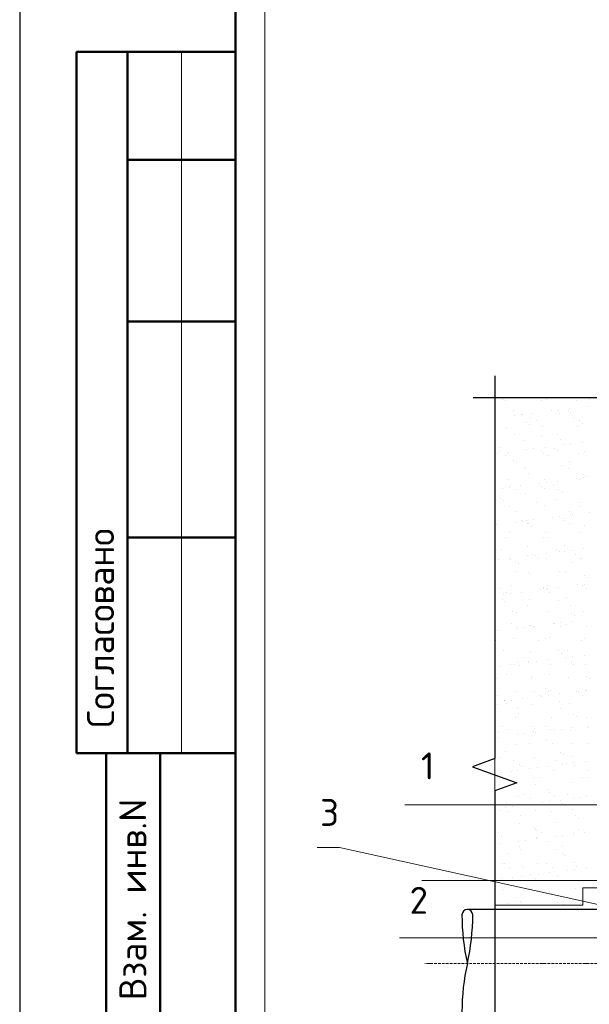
# Model space of a CAD drawing. Header units: millimetres. Extents: x 0 to 21000, y 0 to 14850.
# Tile 6 of 56: x 0 to 2638, y 3337 to 7898. Entities that reach past the tile are written whole.
import ezdxf

# ---------------------------------------------------------------- set-up
doc = ezdxf.new("R2010")
doc.units = ezdxf.units.MM
doc.linetypes.add('ACAD_ISO10W100', pattern=[18, 12, -3, 0, -3])
doc.layers.add('Standard', color=7, linetype='Continuous', lineweight=25)
doc.layers.add('Общий01', color=7, linetype='Continuous', lineweight=13)
doc.layers.add('TN-АННОТАЦИИ', color=7, linetype='Continuous', lineweight=20, true_color=0x000000)
doc.styles.add('ISOCPEUR', font='txt')
doc.styles.add('TN-Текст', font='isocpeur.ttf')

msp = doc.modelspace()

# ---------------------------------------------------------------- linework, layer by layer
at = {"color": 7, "linetype": 'Continuous'}
for p, q in [((2199.7, 6248.6), (2199.7, 4475.4)), ((2099.7, 6148.6), (3719.8, 6148.6)), ((2199.7, 4475.4), (2096.6, 4437.9)), ((2199.7, 4475.4), (2199.7, 4475.4)), ((2096.6, 4437.9), (2302.7, 4362.9)), ((2302.7, 4362.9), (2199.7, 4325.4)), ((2199.7, 4325.4), (2199.7, 4325.4)), ((2199.7, 4325.4), (2199.7, 2727.3))]:
    msp.add_line(p, q, dxfattribs=at)
at = {"color": 7, "lineweight": 15}
for p, q in [((4585.2, 6148.6), (2199.7, 6148.6)), ((2199.7, 6148.6), (2199.7, 904.2)), ((2608.1, 3796.4), (2608.1, 3876.4)), ((2608.1, 3876.4), (3506.3, 3876.4)), ((2199.7, 3256.4), (2199.7, 3796.4)), ((2199.7, 3796.4), (2608.1, 3796.4))]:
    msp.add_line(p, q, dxfattribs=at)
at = {"color": 7, "linetype": 'Continuous', "lineweight": 9, "transparency": 33554687}
for p, q in [((2230.1, 6140.4), (2230.1, 6140.4)), ((2241.6, 6137.5), (2241.6, 6137.5)), ((2250.1, 6133.3), (2250.1, 6133.3)), ((2416.4, 6135.4), (2416.4, 6135.4)), ((2439.4, 6137.9), (2439.4, 6137.9)), ((2476.2, 6145.5), (2476.2, 6145.5)), ((2578.8, 6134.7), (2578.8, 6134.7)), ((2637.1, 6138.2), (2637.1, 6138.2)), ((2285.3, 6089.8), (2285.3, 6089.8)), ((2323.2, 6067.7), (2323.2, 6067.7)), ((2330.7, 6069.7), (2330.7, 6069.7)), ((2374.8, 6074.5), (2374.8, 6074.5)), ((2461.1, 6085.9), (2461.1, 6085.9)), ((2494.1, 6090.2), (2494.1, 6090.2)), ((2502.2, 6075.9), (2502.2, 6075.9)), ((2539.4, 6087.6), (2539.4, 6087.6)), ((2545.7, 6097), (2545.7, 6097)), ((2551.1, 6076.9), (2551.1, 6076.9)), ((2632, 6108.4), (2632, 6108.4)), ((2203.9, 6052), (2203.9, 6052)), ((2290.1, 6063.4), (2290.1, 6063.4)), ((2348.5, 6031.9), (2348.5, 6031.9)), ((2367.5, 6057.3), (2367.5, 6057.3)), ((2394.3, 6040.3), (2394.3, 6040.3)), ((2565.3, 6057.7), (2565.3, 6057.7)), ((2592, 6040.6), (2592, 6040.6)), ((2606.4, 6026.3), (2606.4, 6026.3)), ((2254.1, 6011), (2254.1, 6011)), ((2292.9, 5978.5), (2292.9, 5978.5)), ((2360.2, 6021.2), (2360.2, 6021.2)), ((2420.4, 6013.1), (2420.4, 6013.1)), ((2490.7, 5978.9), (2490.7, 5978.9)), ((2582.8, 6012.3), (2582.8, 6012.3)), ((2334.7, 5947.4), (2334.7, 5947.4)), ((2415.5, 5970.5), (2415.5, 5970.5)), ((2506.2, 5953.5), (2506.2, 5953.5)), ((2552.7, 5933.5), (2552.7, 5933.5)), ((2604.3, 5940.3), (2604.3, 5940.3)), ((2210.8, 5888.5), (2210.8, 5888.5)), ((2221, 5898), (2221, 5898)), ((2224.6, 5914.8), (2224.6, 5914.8)), ((2258.1, 5888.6), (2258.1, 5888.6)), ((2262.4, 5895.3), (2262.4, 5895.3)), ((2348.7, 5906.7), (2348.7, 5906.7)), ((2381.7, 5911), (2381.7, 5911)), ((2418.8, 5898.3), (2418.8, 5898.3)), ((2424.4, 5890.7), (2424.4, 5890.7)), ((2433.4, 5917.8), (2433.4, 5917.8)), ((2478.7, 5912.6), (2478.7, 5912.6)), ((2490.4, 5901.9), (2490.4, 5901.9)), ((2519.6, 5929.2), (2519.6, 5929.2)), ((2586.8, 5889.9), (2586.8, 5889.9)), ((2616.5, 5898.7), (2616.5, 5898.7)), ((2247.8, 5880.9), (2247.8, 5880.9)), ((2287.8, 5856.9), (2287.8, 5856.9)), ((2299.5, 5846.2), (2299.5, 5846.2)), ((2445.6, 5881.3), (2445.6, 5881.3)), ((2545.6, 5851.3), (2545.6, 5851.3)), ((2338.7, 5825), (2338.7, 5825)), ((2344.2, 5819.5), (2344.2, 5819.5)), ((2354.7, 5795.5), (2354.7, 5795.5)), ((2510.2, 5831.2), (2510.2, 5831.2)), ((2542, 5819.9), (2542, 5819.9)), ((2608.8, 5793.4), (2608.8, 5793.4)), ((2262.1, 5766.3), (2262.1, 5766.3)), ((2407.2, 5750), (2407.2, 5750)), ((2428.4, 5768.4), (2428.4, 5768.4)), ((2440.3, 5754.3), (2440.3, 5754.3)), ((2491.9, 5761.1), (2491.9, 5761.1)), ((2578.2, 5772.5), (2578.2, 5772.5)), ((2590.8, 5767.6), (2590.8, 5767.6)), ((2611.2, 5776.8), (2611.2, 5776.8)), ((2620.5, 5782.6), (2620.5, 5782.6)), ((2236.3, 5727.5), (2236.3, 5727.5)), ((2269.4, 5731.8), (2269.4, 5731.8)), ((2272.3, 5739), (2272.3, 5739)), ((2299.1, 5721.9), (2299.1, 5721.9)), ((2321, 5738.6), (2321, 5738.6)), ((2342.7, 5702.7), (2342.7, 5702.7)), ((2417.9, 5737.6), (2417.9, 5737.6)), ((2429.6, 5726.9), (2429.6, 5726.9)), ((2470.1, 5739.3), (2470.1, 5739.3)), ((2496.8, 5722.3), (2496.8, 5722.3)), ((2514.2, 5708.8), (2514.2, 5708.8)), ((2227.1, 5681.9), (2227.1, 5681.9)), ((2238.8, 5671.2), (2238.8, 5671.2)), ((2395.5, 5660.5), (2395.5, 5660.5)), ((2484.9, 5676.3), (2484.9, 5676.3)), ((2593.2, 5660.8), (2593.2, 5660.8)), ((2266.1, 5643.9), (2266.1, 5643.9)), ((2294, 5620.5), (2294, 5620.5)), ((2432.4, 5646), (2432.4, 5646)), ((2548.1, 5618.4), (2548.1, 5618.4)), ((2594.8, 5645.2), (2594.8, 5645.2)), ((2636.7, 5615.8), (2636.7, 5615.8)), ((2294.9, 5570.8), (2294.9, 5570.8)), ((2323.6, 5580), (2323.6, 5580)), ((2327.9, 5575.1), (2327.9, 5575.1)), ((2346.7, 5580.3), (2346.7, 5580.3)), ((2379.5, 5581.9), (2379.5, 5581.9)), ((2465.8, 5593.3), (2465.8, 5593.3)), ((2498.8, 5597.6), (2498.8, 5597.6)), ((2518.2, 5586.5), (2518.2, 5586.5)), ((2521.4, 5580.3), (2521.4, 5580.3)), ((2550.5, 5604.4), (2550.5, 5604.4)), ((2559.8, 5607.6), (2559.8, 5607.6)), ((2208.6, 5559.4), (2208.6, 5559.4)), ((2270.1, 5521.5), (2270.1, 5521.5)), ((2350.4, 5562.9), (2350.4, 5562.9)), ((2357.2, 5562.6), (2357.2, 5562.6)), ((2368.9, 5551.9), (2368.9, 5551.9)), ((2436.4, 5523.7), (2436.4, 5523.7)), ((2548.1, 5563.3), (2548.1, 5563.3)), ((2598.8, 5522.9), (2598.8, 5522.9)), ((2615, 5557), (2615, 5557)), ((2249, 5501.1), (2249, 5501.1)), ((2424.2, 5501.3), (2424.2, 5501.3)), ((2446.8, 5501.5), (2446.8, 5501.5)), ((2233.3, 5445.5), (2233.3, 5445.5)), ((2350.7, 5457.9), (2350.7, 5457.9)), ((2487.4, 5443.4), (2487.4, 5443.4)), ((2499.1, 5432.6), (2499.1, 5432.6)), ((2522.2, 5464.1), (2522.2, 5464.1)), ((2524.3, 5436.6), (2524.3, 5436.6)), ((2557.4, 5440.9), (2557.4, 5440.9)), ((2609, 5447.7), (2609, 5447.7)), ((2203.9, 5403.5), (2203.9, 5403.5)), ((2215.5, 5395.9), (2215.5, 5395.9)), ((2267.2, 5402.7), (2267.2, 5402.7)), ((2274.1, 5399.2), (2274.1, 5399.2)), ((2296.5, 5387.6), (2296.5, 5387.6)), ((2353.4, 5414.1), (2353.4, 5414.1)), ((2374.9, 5420.9), (2374.9, 5420.9)), ((2386.5, 5418.4), (2386.5, 5418.4)), ((2401.7, 5403.9), (2401.7, 5403.9)), ((2438.1, 5425.2), (2438.1, 5425.2)), ((2440.4, 5401.3), (2440.4, 5401.3)), ((2572.6, 5421.3), (2572.6, 5421.3)), ((2599.4, 5404.2), (2599.4, 5404.2)), ((2602.8, 5400.5), (2602.8, 5400.5)), ((2300.3, 5342.1), (2300.3, 5342.1)), ((2308.2, 5376.9), (2308.2, 5376.9)), ((2498.1, 5342.5), (2498.1, 5342.5)), ((2526.2, 5341.8), (2526.2, 5341.8)), ((2554.3, 5382), (2554.3, 5382)), ((2354.7, 5335.6), (2354.7, 5335.6)), ((2363.4, 5326.3), (2363.4, 5326.3)), ((2617.5, 5324.1), (2617.5, 5324.1)), ((2629.2, 5313.4), (2629.2, 5313.4)), ((2228.4, 5261.6), (2228.4, 5261.6)), ((2278.1, 5276.8), (2278.1, 5276.8)), ((2325.7, 5246), (2325.7, 5246)), ((2412, 5257.4), (2412, 5257.4)), ((2426.2, 5261.9), (2426.2, 5261.9)), ((2426.6, 5268.4), (2426.6, 5268.4)), ((2438.3, 5257.6), (2438.3, 5257.6)), ((2444.4, 5279), (2444.4, 5279)), ((2445, 5261.7), (2445, 5261.7)), ((2496.6, 5268.5), (2496.6, 5268.5)), ((2582.9, 5279.9), (2582.9, 5279.9)), ((2606.8, 5278.2), (2606.8, 5278.2)), ((2615.9, 5284.2), (2615.9, 5284.2)), ((2623.9, 5262.3), (2623.9, 5262.3)), ((2235.7, 5212.6), (2235.7, 5212.6)), ((2241, 5234.9), (2241, 5234.9)), ((2247.4, 5201.9), (2247.4, 5201.9)), ((2255.2, 5244.5), (2255.2, 5244.5)), ((2274.1, 5239.2), (2274.1, 5239.2)), ((2358.7, 5213.2), (2358.7, 5213.2)), ((2453, 5244.9), (2453, 5244.9)), ((2493.6, 5207), (2493.6, 5207)), ((2530.2, 5219.4), (2530.2, 5219.4)), ((2282.1, 5154.5), (2282.1, 5154.5)), ((2351.6, 5183.1), (2351.6, 5183.1)), ((2448.4, 5156.6), (2448.4, 5156.6)), ((2549.4, 5183.5), (2549.4, 5183.5)), ((2610.8, 5155.8), (2610.8, 5155.8)), ((2302.7, 5151.3), (2302.7, 5151.3)), ((2555.2, 5111.8), (2555.2, 5111.8)), ((2556.8, 5149.1), (2556.8, 5149.1)), ((2568.5, 5138.4), (2568.5, 5138.4)), ((2200.3, 5091.7), (2200.3, 5091.7)), ((2213.3, 5066.8), (2213.3, 5066.8)), ((2279.7, 5102.6), (2279.7, 5102.6)), ((2299.6, 5078.2), (2299.6, 5078.2)), ((2306.5, 5085.5), (2306.5, 5085.5)), ((2332.6, 5082.5), (2332.6, 5082.5)), ((2362.7, 5090.9), (2362.7, 5090.9)), ((2365.9, 5093.4), (2365.9, 5093.4)), ((2377.6, 5082.6), (2377.6, 5082.6)), ((2384.2, 5089.3), (2384.2, 5089.3)), ((2470.5, 5100.7), (2470.5, 5100.7)), ((2477.5, 5102.9), (2477.5, 5102.9)), ((2503.6, 5105), (2503.6, 5105)), ((2504.2, 5085.9), (2504.2, 5085.9)), ((2534.2, 5097.1), (2534.2, 5097.1)), ((2623.7, 5087.8), (2623.7, 5087.8)), ((2205.1, 5023.7), (2205.1, 5023.7)), ((2286.1, 5032.1), (2286.1, 5032.1)), ((2402.9, 5024.1), (2402.9, 5024.1)), ((2432.8, 5032), (2432.8, 5032)), ((2452.4, 5034.3), (2452.4, 5034.3)), ((2600.6, 5024.4), (2600.6, 5024.4)), ((2614.8, 5033.5), (2614.8, 5033.5)), ((2241.9, 4976.3), (2241.9, 4976.3)), ((2496, 4974.1), (2496, 4974.1)), ((2538.2, 4974.7), (2538.2, 4974.7)), ((2204.3, 4969.3), (2204.3, 4969.3)), ((2331, 4943.6), (2331, 4943.6)), ((2357.8, 4926.5), (2357.8, 4926.5)), ((2366.7, 4968.5), (2366.7, 4968.5)), ((2442.8, 4932.6), (2442.8, 4932.6)), ((2507.7, 4963.4), (2507.7, 4963.4)), ((2528.7, 4943.9), (2528.7, 4943.9)), ((2529, 4944), (2529, 4944)), ((2555.5, 4926.9), (2555.5, 4926.9)), ((2562.1, 4948.3), (2562.1, 4948.3)), ((2613.7, 4955.1), (2613.7, 4955.1)), ((2220.2, 4903.3), (2220.2, 4903.3)), ((2271.9, 4910.1), (2271.9, 4910.1)), ((2290.1, 4909.8), (2290.1, 4909.8)), ((2305.1, 4918.4), (2305.1, 4918.4)), ((2316.8, 4907.7), (2316.8, 4907.7)), ((2358.1, 4921.5), (2358.1, 4921.5)), ((2391.2, 4925.8), (2391.2, 4925.8)), ((2456.4, 4911.9), (2456.4, 4911.9)), ((2563, 4912.8), (2563, 4912.8)), ((2618.8, 4911.1), (2618.8, 4911.1)), ((2208.3, 4847), (2208.3, 4847)), ((2256.4, 4864.7), (2256.4, 4864.7)), ((2370.7, 4846.2), (2370.7, 4846.2)), ((2372.1, 4857), (2372.1, 4857)), ((2454.2, 4865.1), (2454.2, 4865.1)), ((2542.2, 4852.4), (2542.2, 4852.4)), ((2626.2, 4854.9), (2626.2, 4854.9)), ((2637.9, 4844.1), (2637.9, 4844.1)), ((2435.3, 4799.1), (2435.3, 4799.1)), ((2620.6, 4791.6), (2620.6, 4791.6)), ((2211.3, 4767.1), (2211.3, 4767.1)), ((2278.8, 4746.6), (2278.8, 4746.6)), ((2294.1, 4787.4), (2294.1, 4787.4)), ((2330.4, 4753.4), (2330.4, 4753.4)), ((2382.3, 4784.5), (2382.3, 4784.5)), ((2409.1, 4767.5), (2409.1, 4767.5)), ((2416.7, 4764.8), (2416.7, 4764.8)), ((2447, 4788.4), (2447, 4788.4)), ((2449.7, 4769.1), (2449.7, 4769.1)), ((2460.4, 4789.5), (2460.4, 4789.5)), ((2501.3, 4775.9), (2501.3, 4775.9)), ((2580, 4784.9), (2580, 4784.9)), ((2587.6, 4787.3), (2587.6, 4787.3)), ((2606.8, 4767.8), (2606.8, 4767.8)), ((2622.8, 4788.8), (2622.8, 4788.8)), ((2212.3, 4724.6), (2212.3, 4724.6)), ((2244.4, 4743.4), (2244.4, 4743.4)), ((2245.7, 4742.3), (2245.7, 4742.3)), ((2256.1, 4732.7), (2256.1, 4732.7)), ((2307.7, 4705.7), (2307.7, 4705.7)), ((2374.7, 4723.8), (2374.7, 4723.8)), ((2502.2, 4737.8), (2502.2, 4737.8)), ((2505.5, 4706.1), (2505.5, 4706.1)), ((2546.2, 4730), (2546.2, 4730)), ((2298.1, 4665.1), (2298.1, 4665.1)), ((2311.4, 4682), (2311.4, 4682)), ((2464.4, 4667.2), (2464.4, 4667.2)), ((2565.4, 4679.9), (2565.4, 4679.9)), ((2577.1, 4669.1), (2577.1, 4669.1)), ((2626.8, 4666.4), (2626.8, 4666.4)), ((2235.8, 4625.2), (2235.8, 4625.2)), ((2262.6, 4608.1), (2262.6, 4608.1)), ((2374.6, 4624.1), (2374.6, 4624.1)), ((2386.3, 4613.4), (2386.3, 4613.4)), ((2433.6, 4625.5), (2433.6, 4625.5)), ((2460.3, 4608.5), (2460.3, 4608.5)), ((2475.2, 4608.1), (2475.2, 4608.1)), ((2508.3, 4612.4), (2508.3, 4612.4)), ((2550.2, 4607.7), (2550.2, 4607.7)), ((2559.9, 4619.2), (2559.9, 4619.2)), ((2631.3, 4625.9), (2631.3, 4625.9)), ((2632.4, 4618.5), (2632.4, 4618.5)), ((2216.3, 4602.3), (2216.3, 4602.3)), ((2218, 4574.2), (2218, 4574.2)), ((2304.3, 4585.6), (2304.3, 4585.6)), ((2337.3, 4589.9), (2337.3, 4589.9)), ((2378.7, 4601.5), (2378.7, 4601.5)), ((2389, 4596.7), (2389, 4596.7)), ((2441.5, 4562.8), (2441.5, 4562.8)), ((2302.1, 4542.7), (2302.1, 4542.7)), ((2359, 4546.7), (2359, 4546.7)), ((2468.4, 4544.8), (2468.4, 4544.8)), ((2556.7, 4547.1), (2556.7, 4547.1)), ((2630.8, 4544.1), (2630.8, 4544.1)), ((2220.3, 4479.9), (2220.3, 4479.9)), ((2250.6, 4507), (2250.6, 4507)), ((2382.7, 4479.1), (2382.7, 4479.1)), ((2504.7, 4504.9), (2504.7, 4504.9)), ((2516.4, 4494.1), (2516.4, 4494.1)), ((2554.2, 4485.3), (2554.2, 4485.3)), ((2287.1, 4466.2), (2287.1, 4466.2)), ((2313.8, 4449.1), (2313.8, 4449.1)), ((2313.9, 4449.1), (2313.9, 4449.1)), ((2325.5, 4438.4), (2325.5, 4438.4)), ((2362.8, 4428.9), (2362.8, 4428.9)), ((2395.9, 4433.2), (2395.9, 4433.2)), ((2447.5, 4440), (2447.5, 4440)), ((2484.8, 4466.5), (2484.8, 4466.5)), ((2511.6, 4449.5), (2511.6, 4449.5)), ((2533.8, 4451.4), (2533.8, 4451.4)), ((2566.8, 4455.7), (2566.8, 4455.7)), ((2571.7, 4443.5), (2571.7, 4443.5)), ((2618.4, 4462.5), (2618.4, 4462.5)), ((2212.5, 4387.3), (2212.5, 4387.3)), ((2225, 4410.7), (2225, 4410.7)), ((2276.6, 4417.5), (2276.6, 4417.5)), ((2306.1, 4420.4), (2306.1, 4420.4)), ((2380.8, 4387.8), (2380.8, 4387.8)), ((2410.3, 4387.7), (2410.3, 4387.7)), ((2472.4, 4422.5), (2472.4, 4422.5)), ((2608, 4388), (2608, 4388)), ((2634.8, 4421.7), (2634.8, 4421.7)), ((2634.9, 4385.6), (2634.9, 4385.6)), ((2224.3, 4357.5), (2224.3, 4357.5)), ((2386.7, 4356.8), (2386.7, 4356.8)), ((2558.2, 4362.9), (2558.2, 4362.9)), ((2310.1, 4298), (2310.1, 4298)), ((2338.4, 4307.2), (2338.4, 4307.2)), ((2365.2, 4290.1), (2365.2, 4290.1)), ((2444, 4329.9), (2444, 4329.9)), ((2455.7, 4319.1), (2455.7, 4319.1)), ((2476.4, 4300.1), (2476.4, 4300.1)), ((2536.1, 4307.5), (2536.1, 4307.5)), ((2562.9, 4290.5), (2562.9, 4290.5)), ((2592.3, 4294.6), (2592.3, 4294.6)), ((2625.4, 4299), (2625.4, 4299)), ((2250.4, 4249.6), (2250.4, 4249.6)), ((2253.1, 4274.1), (2253.1, 4274.1)), ((2264.8, 4263.4), (2264.8, 4263.4)), ((2283.5, 4254), (2283.5, 4254)), ((2335.1, 4260.8), (2335.1, 4260.8)), ((2421.4, 4272.1), (2421.4, 4272.1)), ((2454.4, 4276.5), (2454.4, 4276.5)), ((2506.1, 4283.3), (2506.1, 4283.3)), ((2510.9, 4268.5), (2510.9, 4268.5)), ((2228.3, 4235.2), (2228.3, 4235.2)), ((2263.8, 4228.3), (2263.8, 4228.3)), ((2320, 4212.8), (2320, 4212.8)), ((2390.7, 4234.4), (2390.7, 4234.4)), ((2461.6, 4228.7), (2461.6, 4228.7)), ((2562.2, 4240.6), (2562.2, 4240.6)), ((2574.1, 4210.6), (2574.1, 4210.6)), ((2585.8, 4199.9), (2585.8, 4199.9)), ((2314.1, 4175.7), (2314.1, 4175.7)), ((2383.2, 4154.9), (2383.2, 4154.9)), ((2480.4, 4177.8), (2480.4, 4177.8)), ((2218.7, 4130.7), (2218.7, 4130.7)), ((2232.3, 4112.8), (2232.3, 4112.8)), ((2389.7, 4148.1), (2389.7, 4148.1)), ((2394.7, 4112.1), (2394.7, 4112.1)), ((2394.9, 4144.1), (2394.9, 4144.1)), ((2416.4, 4131.1), (2416.4, 4131.1)), ((2479.9, 4115.4), (2479.9, 4115.4)), ((2513, 4119.8), (2513, 4119.8)), ((2564.6, 4126.6), (2564.6, 4126.6)), ((2566.2, 4118.2), (2566.2, 4118.2)), ((2587.4, 4148.5), (2587.4, 4148.5)), ((2614.2, 4131.4), (2614.2, 4131.4)), ((2204, 4088.4), (2204, 4088.4)), ((2222.7, 4081.6), (2222.7, 4081.6)), ((2309, 4092.9), (2309, 4092.9)), ((2315.1, 4069.3), (2315.1, 4069.3)), ((2342, 4097.3), (2342, 4097.3)), ((2393.7, 4104.1), (2393.7, 4104.1)), ((2450.2, 4093.5), (2450.2, 4093.5)), ((2512.8, 4069.7), (2512.8, 4069.7)), ((2259.3, 4037.8), (2259.3, 4037.8)), ((2318.1, 4053.3), (2318.1, 4053.3)), ((2484.4, 4055.4), (2484.4, 4055.4)), ((2513.4, 4035.6), (2513.4, 4035.6)), ((2525.1, 4024.9), (2525.1, 4024.9)), ((2236.3, 3990.5), (2236.3, 3990.5)), ((2243.2, 3988.8), (2243.2, 3988.8)), ((2270, 3971.7), (2270, 3971.7)), ((2322.5, 3979.9), (2322.5, 3979.9)), ((2334.2, 3969.2), (2334.2, 3969.2)), ((2398.7, 3989.7), (2398.7, 3989.7)), ((2441, 3989.1), (2441, 3989.1)), ((2467.7, 3972.1), (2467.7, 3972.1)), ((2570.2, 3995.9), (2570.2, 3995.9)), ((2580.3, 3974.3), (2580.3, 3974.3)), ((2623.1, 3969.9), (2623.1, 3969.9)), ((2281.3, 3924.9), (2281.3, 3924.9)), ((2322.1, 3931), (2322.1, 3931)), ((2367.5, 3936.2), (2367.5, 3936.2)), ((2400.6, 3940.6), (2400.6, 3940.6)), ((2452.2, 3947.4), (2452.2, 3947.4)), ((2488.4, 3933.1), (2488.4, 3933.1)), ((2538.5, 3958.7), (2538.5, 3958.7)), ((2571.5, 3963.1), (2571.5, 3963.1)), ((2229.7, 3918.1), (2229.7, 3918.1)), ((2366.4, 3910.3), (2366.4, 3910.3)), ((2389.4, 3918.5), (2389.4, 3918.5)), ((2564.1, 3910.7), (2564.1, 3910.7)), ((2240.3, 3868.1), (2240.3, 3868.1)), ((2402.7, 3867.4), (2402.7, 3867.4)), ((2452.6, 3860.6), (2452.6, 3860.6)), ((2464.4, 3849.9), (2464.4, 3849.9)), ((2574.2, 3873.5), (2574.2, 3873.5)), ((2261.8, 3804.9), (2261.8, 3804.9)), ((2294.5, 3829.8), (2294.5, 3829.8)), ((2321.3, 3812.7), (2321.3, 3812.7)), ((2326.1, 3808.6), (2326.1, 3808.6)), ((2492.2, 3830.1), (2492.2, 3830.1)), ((2492.4, 3810.7), (2492.4, 3810.7)), ((2519, 3813.1), (2519, 3813.1)), ((2519.6, 3799.3), (2519.6, 3799.3)), ((2597, 3802), (2597, 3802))]:
    msp.add_line(p, q, dxfattribs=at)
at = {"color": 7, "lineweight": 30, "ltscale": 3}
msp.add_line((7568.3, 3776.4), (2073.2, 3776.4), dxfattribs=at)
at = {"color": 7, "linetype": 'ACAD_ISO10W100', "lineweight": 9}
msp.add_line((8049.6, 3526.4), (1876.6, 3526.4), dxfattribs=at)
at = {"color": 7, "linetype": 'Continuous'}
for centre, radius, start, end in [((2073.2, 3751.4), 25, 0, 180), ((2073.2, 3751.4), 25, 90, 180), ((3073.2, 3751.4), 1025, 180, 192.6804), ((3073.2, 3751.4), 1025, 180, 192.6804), ((1073.2, 3751.4), 1025, 347.3196, 360), ((3073.2, 3301.4), 1025, 167.3196, 180)]:
    msp.add_arc(centre, radius, start, end, dxfattribs=at)
at = {"layer": 'Standard', "color": 7, "linetype": 'Continuous', "lineweight": 25, "transparency": 33554687}
for p, q in [((0, 14850), (0, 0)), ((1000, 14600), (1000, 529.1))]:
    msp.add_line(p, q, dxfattribs=at)
at = {"layer": 'Standard', "color": 7, "linetype": 'Continuous', "lineweight": 50, "transparency": 33554687}
for p, q in [((1000, 250), (1000, 14600)), ((3.1, 7750), (0, 7750)), ((1000, 7750), (263.4, 7750)), ((263.4, 7750), (263.4, 4500)), ((263.4, 7750), (263.4, 4500)), ((500, 7750), (500, 4500)), ((1000, 7250), (500, 7250)), ((1000, 6500), (500, 6500)), ((1000, 5500), (500, 5500)), ((0, 4500), (3.1, 4500)), ((263.4, 4500), (1000, 4500)), ((400, 250), (400, 4500)), ((400, 250), (400, 4500)), ((650, 250), (650, 4500))]:
    msp.add_line(p, q, dxfattribs=at)
at = {"layer": 'Standard', "color": 7, "linetype": 'Continuous', "lineweight": 13, "transparency": 33554687}
msp.add_line((750, 7750), (750, 4500), dxfattribs=at)
at = {"layer": 'TN-АННОТАЦИИ', "color": 7}
for p, q in [((1784.2, 4261.4), (1821.7, 4261.4)), ((1862.6, 4261.4), (1821.7, 4261.4)), ((5100.2, 4261.4), (1862.6, 4261.4)), ((3735.1, 4261.4), (1862.6, 4261.4)), ((1377.2, 4062.7), (1439.7, 4062.7)), ((1480.6, 4062.7), (1439.7, 4062.7)), ((1480.6, 4062.7), (2685, 3798.2)), ((3605.1, 3910.7), (1862.6, 3910.7)), ((1759.2, 3645.7), (1821.7, 3645.7)), ((1862.6, 3645.7), (1821.7, 3645.7)), ((4190.2, 3645.7), (1862.6, 3645.7))]:
    msp.add_line(p, q, dxfattribs=at)
at = {"layer": 'Общий01', "color": 1, "linetype": 'Continuous', "lineweight": 18, "transparency": 33554687}
msp.add_line((1135.8, 596.9), (1135.8, 9876.6), dxfattribs=at)

# ---------------------------------------------------------------- texts
at = {"layer": 'Standard', "color": 7, "lineweight": 50, "transparency": 33554687, "style": 'ISOCPEUR'}
for s, p in [('Согласовано', (437.5, 4618.2)), ('Взам. инв.N', (586.5, 3355.4))]:
    msp.add_text(s, height=125, rotation=90, dxfattribs=at).set_placement(p)
at = {"layer": 'TN-АННОТАЦИИ', "color": 7, "style": 'TN-Текст'}
for s, p in [('1', (1858.3, 4379.1)), ('3', (1391.1, 4163.2)), ('2', (1805.5, 3756.2))]:
    msp.add_text(s, height=125, dxfattribs=at).set_placement(p)

doc.saveas('drawing.dxf')
